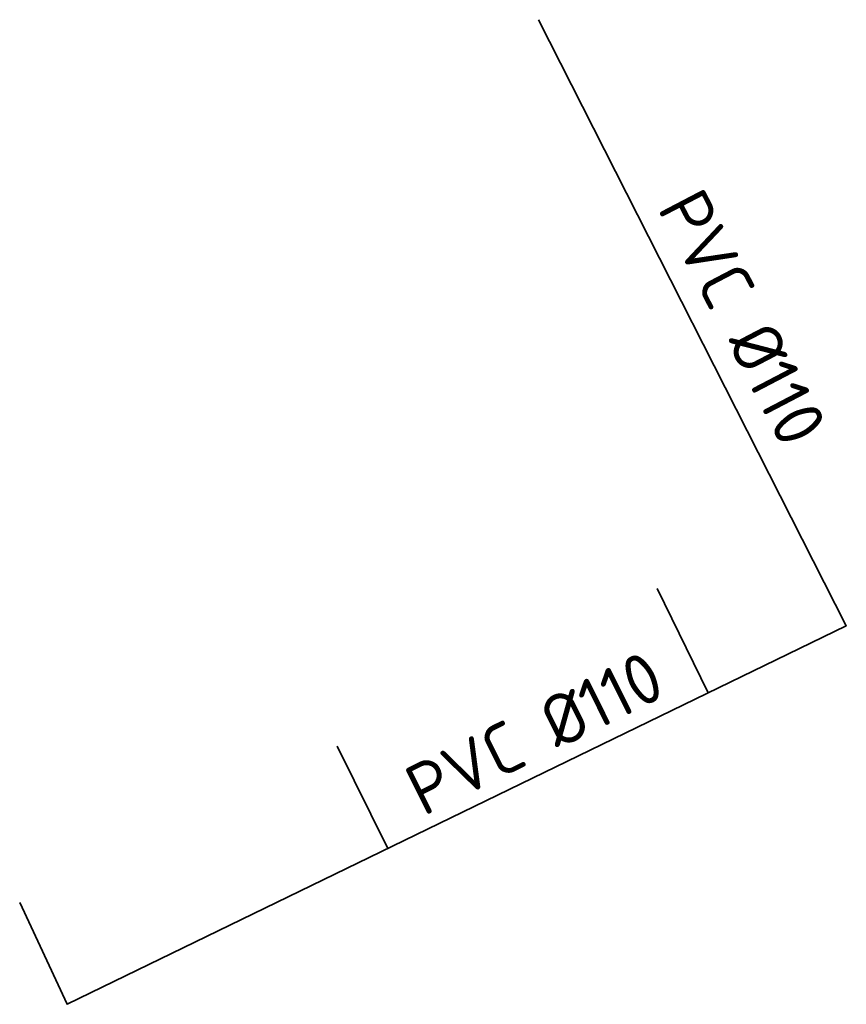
# Model space of a CAD drawing. Header units: metres. Extents: x 146089 to 148495, y 409778 to 410773.
# Tile 15 of 19: x 148294 to 148308, y 410315 to 410333. Entities that reach past the tile are written whole.
import ezdxf

# ---------------------------------------------------------------- set-up
doc = ezdxf.new("R2010")
doc.units = ezdxf.units.M
doc.layers.add('wh-nw-pvc110', color=170, linetype='riolering', lineweight=35)
doc.layers.add('X-XX-AL-T18', color=10, linetype='Continuous', lineweight=18)
doc.styles.add('NLCS-ISO', font='NLCS-ISO.TTF')
doc.linetypes.add('riolering', pattern='A,28,-5,[22,RTW.shx,S=1,R=0,X=0,Y=0],-5', length=38)

msp = doc.modelspace()

# ---------------------------------------------------------------- linework, layer by layer
at = {"layer": 'wh-nw-pvc110', "elevation": 4.8}
for points in [[(148293.764, 410317.205), (148294.601, 410315.405), (148308.358, 410322.088), (148302.924, 410332.789)], [(148305.922, 410320.905), (148305.017, 410322.745)], [(148300.262, 410318.155), (148299.371, 410319.965)]]:
    msp.add_lwpolyline(points, dxfattribs=at)

# ---------------------------------------------------------------- texts
at = {"layer": 'X-XX-AL-T18', "char_height": 0.9, "attachment_point": 1, "line_spacing_factor": 0.903614, "style": 'NLCS-ISO'}
for insert, rotation in [((148305.805, 410329.879, 2.163), 297.5903), ((148300.489, 410319.518, 2.163), 26.5104)]:
    msp.add_mtext('PVC %%C110 ', dxfattribs=dict(at, insert=insert, rotation=rotation))

doc.saveas('drawing.dxf')
